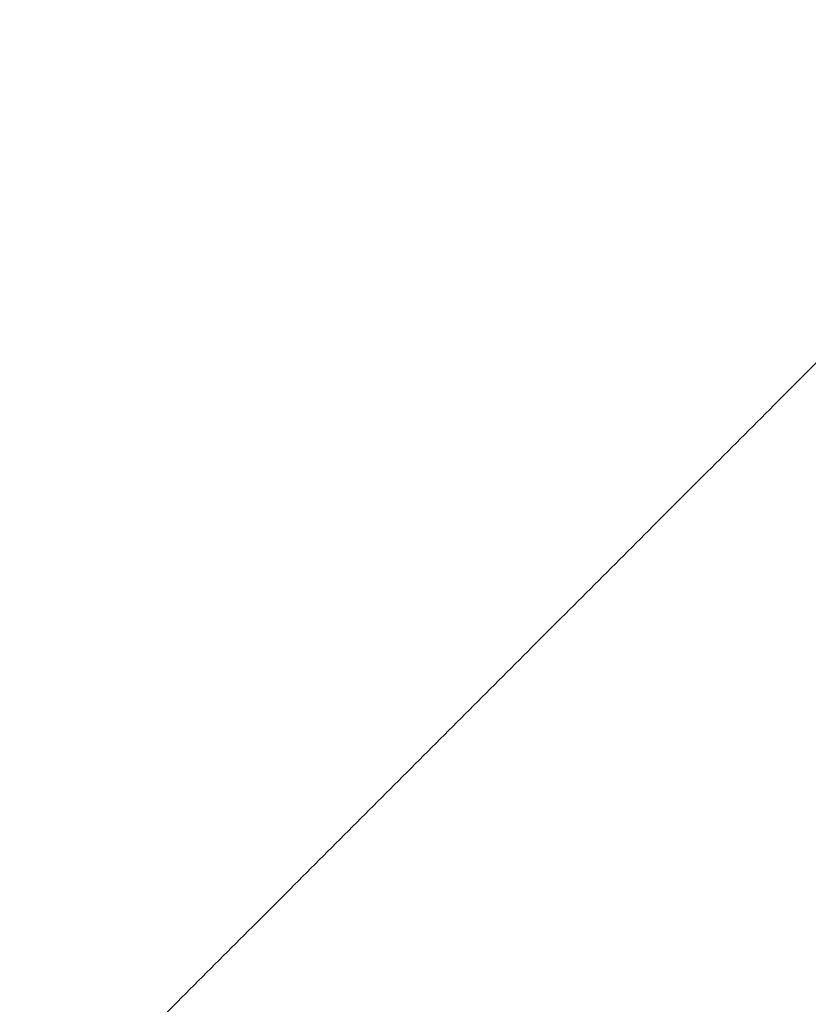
# Model space of a CAD drawing. Header units: millimetres. Extents: x -657 to 864, y -831 to 851.
# Tile 180 of 256: x -277.806 to -277.637, y -123.836 to -123.626. Entities that reach past the tile are written whole.
import ezdxf

# ---------------------------------------------------------------- set-up
doc = ezdxf.new("R2010")
doc.units = ezdxf.units.MM
doc.layers.add('Default', color=7, linetype='Continuous', true_color=0x000000)

msp = doc.modelspace()

# ---------------------------------------------------------------- linework, layer by layer
at = {"layer": 'Default', "color": 18, "true_color": 0x000000}
msp.add_open_spline([(-277.74223, -117.37514, -335.92315), (-277.56163, -117.55575, -335.92315), (-277.20267, -117.92503, -335.92315), (-276.683, -118.49028, -335.92315), (-276.14828, -119.10784, -335.92315), (-275.64679, -119.72576, -335.92315), (-275.18318, -120.33549, -335.92315), (-274.76988, -120.91677, -335.92315), (-274.40882, -121.45988, -335.92315), (-274.09774, -121.96048, -335.92315), (-273.83142, -122.41905, -335.92315), (-273.60434, -122.83763, -335.92315), (-273.40994, -123.22158, -335.92315), (-273.24108, -123.57963, -335.92315), (-273.09087, -123.92306, -335.92315), (-272.95397, -124.26339, -335.92315), (-272.82868, -124.60685, -335.92315), (-272.71624, -124.95344, -335.92315), (-272.65041, -125.18831, -335.92315), (-272.62017, -125.30663, -335.92315)], degree=3, dxfattribs=at)
msp.add_open_spline([(-272.7592, -124.91774, -336.74517), (-272.82442, -124.78851, -336.74517), (-272.97215, -124.51154, -336.74402), (-273.21494, -124.09957, -336.73856), (-273.48457, -123.68065, -336.72885), (-273.76472, -123.27473, -336.71563), (-274.05486, -122.87942, -336.69909), (-274.35401, -122.49349, -336.67941), (-274.66127, -122.11633, -336.65673), (-274.97589, -121.74744, -336.63113), (-275.29885, -121.38462, -336.60256), (-275.63599, -121.02125, -336.57034), (-275.99849, -120.64501, -336.53347), (-276.40087, -120.24293, -336.49011), (-276.84589, -119.81601, -336.43927), (-277.29803, -119.40044, -336.3845), (-277.60088, -119.13297, -336.34582), (-277.74075, -119.01168, -336.32753)], degree=3, knots=[3.329329, 3.329329, 3.329329, 3.329329, 3.960576, 4.704382, 5.441563, 6.177771, 6.913975, 7.65011, 8.386977, 9.123641, 9.860148, 10.60827, 11.397457, 12.264098, 13.23376, 14.253221, 15.118064, 15.118064, 15.118064, 15.118064], dxfattribs=at)
at = {"layer": 'Default'}
msp.add_rational_spline([(-278.19958, -123.44946, -337.1338), (-277.82967, -123.07954, -337.1338), (-277.42276, -123.48645, -337.1338), (-277.31156, -123.59765, -337.1338), (-277.26723, -123.7448, -337.1338)], [1, 0.707106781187, 1, 0.898316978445, 0.867236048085], degree=2, knots=[1.570796, 1.570796, 1.570796, 3.141593, 3.141593, 3.686922, 3.686922, 3.686922], dxfattribs=at)
for points in [[(-277.70981, -123.48288, -337.38036), (-277.5645, -123.62819, -337.38036), (-277.41919, -123.7735, -337.38036)], [(-278.02085, -124.08454, -337.38036), (-277.79268, -123.85637, -337.38036), (-277.5645, -123.62819, -337.38036)]]:
    msp.add_open_spline(points, degree=2, dxfattribs=at)

doc.saveas('drawing.dxf')
